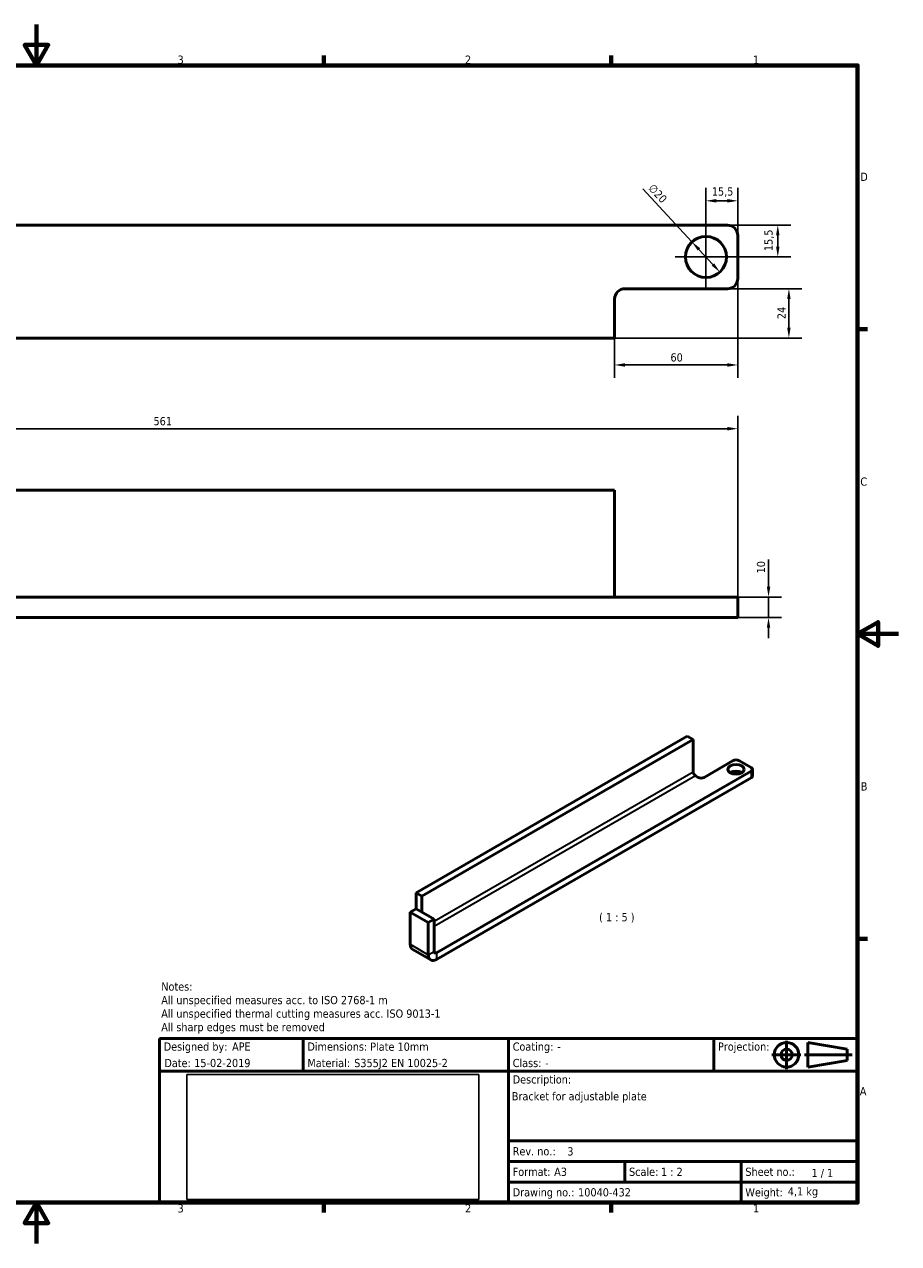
# Model space of a CAD drawing. Header units: millimetres. Extents: x 0 to 840, y 0 to 594.
# Tile 2 of 2: x 414 to 840, y 0 to 594. Entities that reach past the tile are written whole.
import ezdxf
from ezdxf.enums import TextEntityAlignment as Align

# ---------------------------------------------------------------- set-up
doc = ezdxf.new("R2010")
doc.units = ezdxf.units.MM
doc.header["$LTSCALE"] = 2
doc.header["$XCLIPFRAME"] = 2
for name, color, linetype, lineweight in [('Border (ISO)', 7, 'Continuous', 70), ('Center Mark (ISO)', 7, 'Continuous', 25), ('Dimension (ISO)', 7, 'Continuous', 25), ('Symbol (ISO)', 7, 'Continuous', 25), ('Title (ISO)', 7, 'Continuous', 50), ('Visible (ISO)', 7, 'Continuous', 50), ('Visible Narrow (ISO)', 7, 'Continuous', 35)]:
    doc.layers.add(name, color=color, linetype=linetype, lineweight=lineweight)
doc.styles.add('Label Text (ISO)', font='tahoma.ttf')
doc.styles.add('Note Text (ISO)', font='tahoma.ttf')
doc.dimstyles.new('Default (ISO)', dxfattribs={"dimscale": 2, "dimtxt": 2, "dimasz": 2.5, "dimexe": 3.174999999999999, "dimexo": 0, "dimgap": 0.762, "dimtad": 1, "dimrnd": 1e-08, "dimtxsty": 'Note Text (ISO)', "dimcen": 0.09, "dimdle": 10, "dimclrd": 256, "dimclre": 256, "dimclrt": 256, "dimazin": 2, "dimtfac": 1, "dimtmove": 0, "dimatfit": 3, "dimfxl": 1, "dimtolj": 1, "dimtzin": 0, "dimlwd": -1, "dimlwe": -1, "dimarcsym": 0})
picture_1 = doc.add_image_def('image1.bmp', size_in_pixel=(2119, 907))

# ---------------------------------------------------------------- blocks, each defined once
blk = doc.blocks.new('Borders Default Border')
at = {"layer": 'Border (ISO)'}
for p, q in [((280, 287.0000076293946), (280, 289.4000053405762)), ((350, 287.0000076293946), (350, 289.4000053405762)), ((410, 222.7499961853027), (412.4000167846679, 222.7499961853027)), ((410, 74.25000190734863), (412.4000167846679, 74.25000190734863)), ((280, 10), (280, 7.599999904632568)), ((350, 10), (350, 7.599999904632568))]:
    blk.add_line(p, q, dxfattribs=at)
at = {"layer": 'Border (ISO)', "flags": 128}
for points in [[(210, 297.0000076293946), (210, 287.0000076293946), (207.1132469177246, 292.0000076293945), (212.8867530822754, 292.0000076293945), (210, 287.0000076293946)], [(10, 10), (10, 287.0000076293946), (410, 287.0000076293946), (410, 10), (10, 10)], [(420, 148.5000038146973), (410, 148.5000038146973), (415, 151.3867473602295), (415, 145.6132507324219), (410, 148.5000038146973)], [(210, 0), (210, 10), (207.1132469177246, 5), (212.8867530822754, 5), (210, 10)]]:
    blk.add_lwpolyline(points, dxfattribs=at)
at = {"layer": 'Border (ISO)', "char_height": 2.000000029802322, "attachment_point": 7, "style": 'Label Text (ISO)'}
for s, insert in [('3', (244.377595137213, 287.3578606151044)), ('2', (314.3935951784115, 287.4)), ('1', (384.5487955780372, 287.4)), ('D', (410.6672614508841, 258.8749999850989)), ('C', (410.6622303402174, 184.589343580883)), ('B', (410.7896277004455, 110.3749999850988)), ('A', (410.5492745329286, 36.12499998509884)), ('3', (244.377595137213, 7.557860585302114)), ('2', (314.3935951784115, 7.599999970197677)), ('1', (384.5487955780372, 7.599999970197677))]:
    blk.add_mtext(s, dxfattribs=dict(at, insert=insert))
blk = doc.blocks.new('Title Blocks Advantis')
at = {"layer": 'Title (ISO)'}
for p, q in [((270.0713910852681, 149.9999999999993), (100.0713910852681, 149.9999999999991)), ((100.0713910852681, 149.9999999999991), (100.0713910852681, 109.999999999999)), ((135.0713910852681, 141.9999999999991), (135.0713910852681, 149.9999999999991)), ((185.0713910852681, 141.9999999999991), (185.0713910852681, 149.9999999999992)), ((235.0713910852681, 141.9999999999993), (235.0713910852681, 149.9999999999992)), ((257.9816193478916, 148.9999999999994), (267.51299677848, 147.3551583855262)), ((257.9816193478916, 148.9999999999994), (257.9816193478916, 142.9999999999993)), ((270.0713910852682, 109.9999999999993), (270.0713910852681, 149.9999999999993)), ((267.51299677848, 144.6448416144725), (267.51299677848, 147.3551583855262)), ((257.9816193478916, 142.9999999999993), (267.51299677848, 144.6448416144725)), ((100.0713910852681, 141.9999999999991), (270.0713910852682, 141.9999999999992)), ((185.0713910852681, 141.9999999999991), (185.0713910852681, 119.9999999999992)), ((185.0713910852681, 124.9999999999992), (270.0713910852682, 124.9999999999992)), ((185.0713910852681, 119.9999999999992), (270.0713910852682, 119.9999999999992)), ((185.0713910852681, 119.9999999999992), (185.0713910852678, 114.9999999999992)), ((213.4047244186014, 119.9999999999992), (213.4047244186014, 114.9999999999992)), ((241.7380577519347, 119.9999999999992), (241.7380577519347, 114.9999999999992)), ((185.0713910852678, 114.9999999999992), (241.7380577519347, 114.9999999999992)), ((185.0713910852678, 114.9999999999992), (185.071391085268, 109.9999999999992)), ((241.7380577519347, 114.9999999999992), (270.0713910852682, 114.9999999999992)), ((241.7380577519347, 114.9999999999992), (241.7380577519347, 109.9999999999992)), ((100.0713910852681, 109.999999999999), (270.0713910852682, 109.9999999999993))]:
    blk.add_line(p, q, dxfattribs=at)
at = {"layer": 'Title (ISO)', "linetype": 'Continuous'}
for p, q in [((252.7838411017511, 149.4294663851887), (252.7838411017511, 142.4911830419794)), ((249.1966405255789, 145.9999999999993), (256.2388680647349, 145.9999999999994)), ((268.7204546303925, 145.9999999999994), (257.1743591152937, 145.9999999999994))]:
    blk.add_line(p, q, dxfattribs=at)
at = {"layer": 'Title (ISO)'}
for radius in [3, 1.355158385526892]:
    blk.add_circle((252.7838411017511, 145.9999999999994), radius, dxfattribs=at)
at = {"layer": 'Title (ISO)', "style": 'Note Text (ISO)'}
for s, p in [('Designed by:', (101.0713910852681, 147.9999999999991)), ('Dimensions:', (136.0713910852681, 147.9999999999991)), ('Coating: ', (186.0713910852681, 147.9999999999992)), ('Projection:', (236.0713910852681, 147.9999999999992)), ('Date:', (101.2316671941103, 143.9999999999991)), ('Material: ', (136.0713910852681, 143.9999999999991)), ('Class: ', (186.0713910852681, 143.9999999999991)), ('Rev. no.:', (186.0713910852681, 122.4999999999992)), ('Format:', (186.0713910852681, 117.4999999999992)), ('Scale:', (214.4047244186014, 117.4999999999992)), ('Sheet no.:', (242.7380577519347, 117.4999999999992)), ('Drawing no.:', (186.0713910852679, 112.4999999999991)), ('Weight:', (242.7380577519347, 112.4999999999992))]:
    blk.add_text(s, height=2.000000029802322, dxfattribs=at).set_placement(p, align=Align.MIDDLE_LEFT)
blk.add_text('Description:', height=2.000000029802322, dxfattribs=at).set_placement((186.0713910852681, 140.9999999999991), align=Align.TOP_LEFT)
blk.add_text('1 / 1 ', height=2.000000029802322, rotation=359.8522914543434, dxfattribs=at).set_placement((258.8492999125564, 117.2078330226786), align=Align.MIDDLE_LEFT)
for tag, p in [('AUTHOR_001', (117.7208561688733, 146.9999999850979)), ('Dimensions_001', (151.3685703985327, 146.9758226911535)), ('Coating_001', (196.9505045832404, 146.999999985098)), ('CREATION_DATE_001', (108.4945623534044, 142.999999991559)), ('Material_001', (147.4679659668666, 142.999999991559)), ('Class_001', (193.9505045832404, 142.999999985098)), ('TITLE_001', (185.8685703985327, 134.8965748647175)), ('REVISION_NUMBER_001', (199.3752301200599, 121.4682352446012)), ('Sheet_Size_001', (196.1763237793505, 116.4999999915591)), ('Initial_View_Scale_001', (222.195369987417, 116.4798522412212)), ('PART_NUMBER_001', (202.0038147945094, 111.4999999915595))]:
    blk.add_attdef(tag, p, '', height=2.000000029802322, dxfattribs=at)
blk.add_attdef('MASS\\P1;_001', (253.0851433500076, 111.739227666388), '', height=2.000000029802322, rotation=359.8522914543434, dxfattribs=at)
image = blk.add_image(picture_1, insert=(106.6989986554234, 110.7262153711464), size_in_units=(71.1280611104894, 30.44509269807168))
image.set_boundary_path([(-0.5, -0.5), (2118.5, 906.4999999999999)])
image.dxf.clipping = 0
blk = doc.blocks.new('*D6')
at = {"layer": 'Defpoints', "color": 0, "transparency": 16777216}
for p in [(761.6382534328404, 397.0170884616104), (200.6382534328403, 367.0170884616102), (761.6382534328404, 315.0170884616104)]:
    blk.add_point(p, dxfattribs=at)
at = {"layer": 'Dimension (ISO)', "transparency": 16777216}
for p, q in [((200.6382534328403, 367.0170884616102), (200.6382534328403, 403.3670884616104)), ((761.6382534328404, 315.0170884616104), (761.6382534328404, 403.3670884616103)), ((205.6382534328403, 397.0170884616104), (756.6382534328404, 397.0170884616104))]:
    blk.add_line(p, q, dxfattribs=at)
for points in [[(205.6382534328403, 397.8504217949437), (205.6382534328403, 396.1837551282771), (200.6382534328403, 397.0170884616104)], [(756.6382534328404, 397.8504217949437), (756.6382534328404, 396.1837551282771), (761.6382534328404, 397.0170884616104)]]:
    blk.add_solid(points, dxfattribs=at)
at = {"layer": 'Dimension (ISO)', "transparency": 16777216, "insert": (477.0227396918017, 402.6995840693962), "char_height": 4, "attachment_point": 1, "style": 'Note Text (ISO)'}
blk.add_mtext('\\A1;561', dxfattribs=at)
blk = doc.blocks.new('*D9')
at = {"layer": 'Defpoints', "color": 0, "transparency": 16777216}
for p in [(761.6382534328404, 470.1902606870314), (701.6382534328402, 441.1902606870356), (761.6382534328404, 428.074307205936)]:
    blk.add_point(p, dxfattribs=at)
at = {"layer": 'Dimension (ISO)', "transparency": 16777216}
for p, q in [((761.6382534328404, 470.1902606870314), (761.6382534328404, 421.724307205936)), ((701.6382534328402, 441.1902606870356), (701.6382534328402, 421.724307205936)), ((706.6382534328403, 428.074307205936), (756.6382534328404, 428.074307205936))]:
    blk.add_line(p, q, dxfattribs=at)
for points in [[(706.6382534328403, 428.9076405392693), (706.6382534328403, 427.2409738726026), (701.6382534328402, 428.074307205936)], [(756.6382534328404, 428.9076405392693), (756.6382534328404, 427.2409738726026), (761.6382534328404, 428.074307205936)]]:
    blk.add_solid(points, dxfattribs=at)
at = {"layer": 'Dimension (ISO)', "transparency": 16777216, "insert": (728.8605502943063, 433.7621755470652), "char_height": 4, "attachment_point": 1, "style": 'Note Text (ISO)'}
blk.add_mtext('\\A1;60', dxfattribs=at)
blk = doc.blocks.new('*D10')
at = {"layer": 'Defpoints', "color": 0, "transparency": 16777216}
for p in [(756.6382534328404, 465.1902606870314), (786.5511523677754, 465.1902606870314), (701.6382534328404, 441.1902606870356)]:
    blk.add_point(p, dxfattribs=at)
at = {"layer": 'Dimension (ISO)', "transparency": 16777216}
for p, q in [((756.6382534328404, 465.1902606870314), (792.9011523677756, 465.1902606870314)), ((786.5511523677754, 446.1902606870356), (786.5511523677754, 460.1902606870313)), ((701.6382534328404, 441.1902606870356), (792.9011523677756, 441.1902606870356))]:
    blk.add_line(p, q, dxfattribs=at)
for points in [[(785.7178190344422, 460.1902606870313), (787.3844857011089, 460.1902606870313), (786.5511523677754, 465.1902606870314)], [(785.7178190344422, 446.1902606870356), (787.3844857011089, 446.1902606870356), (786.5511523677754, 441.1902606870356)]]:
    blk.add_solid(points, dxfattribs=at)
at = {"layer": 'Dimension (ISO)', "transparency": 16777216, "insert": (780.943875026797, 450.4018120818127), "char_height": 4, "attachment_point": 1, "rotation": 90, "style": 'Note Text (ISO)'}
blk.add_mtext('\\A1;24', dxfattribs=at)
blk = doc.blocks.new('*D11')
at = {"layer": 'Defpoints', "color": 0, "transparency": 16777216}
for p in [(761.6382534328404, 508.0463113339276), (746.1382534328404, 495.6902606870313), (761.6382534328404, 491.1902606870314)]:
    blk.add_point(p, dxfattribs=at)
at = {"layer": 'Dimension (ISO)', "transparency": 16777216}
for p, q in [((746.1382534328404, 495.6902606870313), (746.1382534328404, 514.3963113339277)), ((761.6382534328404, 491.1902606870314), (761.6382534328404, 514.3963113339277)), ((751.1382534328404, 508.0463113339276), (756.6382534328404, 508.0463113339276))]:
    blk.add_line(p, q, dxfattribs=at)
for points in [[(751.1382534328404, 508.8796446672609), (751.1382534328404, 507.2129780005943), (746.1382534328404, 508.0463113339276)], [(756.6382534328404, 508.8796446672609), (756.6382534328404, 507.2129780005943), (761.6382534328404, 508.0463113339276)]]:
    blk.add_solid(points, dxfattribs=at)
at = {"layer": 'Dimension (ISO)', "transparency": 16777216, "insert": (748.9977229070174, 514.5776988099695), "char_height": 4, "attachment_point": 1, "style": 'Note Text (ISO)'}
blk.add_mtext('\\A1;15,5', dxfattribs=at)
blk = doc.blocks.new('*D12')
at = {"layer": 'Defpoints', "color": 0, "transparency": 16777216}
for p in [(756.6382534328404, 496.1902606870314), (761.1382534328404, 480.6902606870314), (781.1382534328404, 480.6902606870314)]:
    blk.add_point(p, dxfattribs=at)
at = {"layer": 'Dimension (ISO)', "transparency": 16777216}
for p, q in [((756.6382534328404, 496.1902606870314), (787.4882534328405, 496.1902606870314)), ((781.1382534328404, 491.1902606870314), (781.1382534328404, 485.6902606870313)), ((761.1382534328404, 480.6902606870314), (787.4882534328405, 480.6902606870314))]:
    blk.add_line(p, q, dxfattribs=at)
for points in [[(780.304920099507, 491.1902606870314), (781.9715867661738, 491.1902606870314), (781.1382534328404, 496.1902606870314)], [(780.304920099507, 485.6902606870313), (781.9715867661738, 485.6902606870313), (781.1382534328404, 480.6902606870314)]]:
    blk.add_solid(points, dxfattribs=at)
at = {"layer": 'Dimension (ISO)', "transparency": 16777216, "insert": (774.6068659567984, 483.5497301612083), "char_height": 4, "attachment_point": 1, "rotation": 90, "style": 'Note Text (ISO)'}
blk.add_mtext('\\A1;15,5', dxfattribs=at)
blk = doc.blocks.new('*D13')
at = {"layer": 'Defpoints', "color": 0, "transparency": 16777216}
for p in [(739.3438756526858, 488.0275919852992), (752.9326312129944, 473.3529293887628)]:
    blk.add_point(p, dxfattribs=at)
at = {"layer": 'Dimension (ISO)', "transparency": 16777216}
for p, q in [((739.3438756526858, 488.0275919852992), (715.4094363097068, 513.8746844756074)), ((749.5354423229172, 477.0215950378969), (742.741064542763, 484.3589263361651))]:
    blk.add_line(p, q, dxfattribs=at)
for points in [[(743.3525088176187, 484.9251244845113), (742.1296202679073, 483.7927281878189), (739.3438756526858, 488.0275919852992)], [(750.146886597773, 477.5877931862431), (748.9239980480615, 476.4553968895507), (752.9326312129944, 473.3529293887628)]]:
    blk.add_solid(points, dxfattribs=at)
at = {"layer": 'Dimension (ISO)', "transparency": 16777216, "insert": (720.7242673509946, 516.7191750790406), "char_height": 4, "attachment_point": 1, "rotation": 312.7997246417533, "style": 'Note Text (ISO)'}
blk.add_mtext('\\A1;∅20', dxfattribs=at)
blk = doc.blocks.new('*D31')
at = {"layer": 'Defpoints', "color": 0, "transparency": 16777216}
for p in [(756.6382534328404, 315.0170884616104), (756.6382534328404, 305.0170884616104), (776.6382534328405, 305.0170884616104)]:
    blk.add_point(p, dxfattribs=at)
at = {"layer": 'Dimension (ISO)', "transparency": 16777216}
for p, q in [((776.6382534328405, 320.0170884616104), (776.6382534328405, 333.2417170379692)), ((756.6382534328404, 315.0170884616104), (782.9882534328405, 315.0170884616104)), ((776.6382534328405, 305.0170884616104), (776.6382534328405, 315.0170884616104)), ((756.6382534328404, 305.0170884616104), (782.9882534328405, 305.0170884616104)), ((776.6382534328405, 300.0170884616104), (776.6382534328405, 295.0170884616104))]:
    blk.add_line(p, q, dxfattribs=at)
for points in [[(775.8049200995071, 320.0170884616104), (777.4715867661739, 320.0170884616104), (776.6382534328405, 315.0170884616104)], [(775.8049200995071, 300.0170884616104), (777.4715867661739, 300.0170884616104), (776.6382534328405, 305.0170884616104)]]:
    blk.add_solid(points, dxfattribs=at)
at = {"layer": 'Dimension (ISO)', "transparency": 16777216, "insert": (770.9503850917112, 326.5410884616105), "char_height": 4, "attachment_point": 1, "rotation": 90, "style": 'Note Text (ISO)'}
blk.add_mtext('\\A1;10', dxfattribs=at)

msp = doc.modelspace()

# ---------------------------------------------------------------- linework, layer by layer
at = {"layer": 'Center Mark (ISO)', "linetype": 'Continuous'}
for p, q in [((746.1382534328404, 495.6902606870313), (746.1382534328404, 465.6902606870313)), ((761.1382534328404, 480.6902606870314), (731.1382534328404, 480.6902606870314))]:
    msp.add_line(p, q, dxfattribs=at)
at = {"layer": 'Visible (ISO)'}
for p, q in [((214.6382534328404, 496.1902606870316), (756.6382534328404, 496.1902606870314)), ((761.6382534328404, 470.1902606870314), (761.6382534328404, 491.1902606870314)), ((706.6382534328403, 465.1902606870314), (756.6382534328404, 465.1902606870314)), ((701.6382534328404, 455.1902606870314), (701.6382534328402, 460.1902606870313)), ((701.6382534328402, 455.1902606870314), (701.6382534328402, 441.1902606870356)), ((234.6382534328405, 441.1902606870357), (701.6382534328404, 441.1902606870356)), ((234.6382534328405, 367.0170884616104), (701.6382534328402, 367.0170884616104)), ((701.6382534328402, 319.0170884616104), (701.6382534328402, 367.0170884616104)), ((756.6382534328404, 315.0170884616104), (214.6382534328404, 315.0170884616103)), ((701.6382534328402, 315.0170884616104), (701.6382534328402, 319.0170884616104)), ((756.6382534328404, 315.0170884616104), (761.6382534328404, 315.0170884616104)), ((761.6382534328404, 305.0170884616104), (761.6382534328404, 315.0170884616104)), ((214.6382534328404, 305.0170884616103), (756.6382534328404, 305.0170884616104)), ((761.6382534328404, 305.0170884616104), (756.6382534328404, 305.0170884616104)), ((737.0481244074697, 247.2319497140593), (604.960577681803, 170.971169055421)), ((607.7890048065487, 169.3381758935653), (739.8765515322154, 245.5989565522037)), ((739.8765515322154, 245.5989565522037), (737.0481244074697, 247.2319497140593)), ((739.8765515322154, 229.9222221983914), (739.8765515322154, 245.5989565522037)), ((759.3926986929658, 235.3110996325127), (745.2505630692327, 227.1461338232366)), ((762.2211258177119, 235.3110996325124), (768.160822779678, 231.8818139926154)), ((768.1608227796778, 230.24882083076), (614.8600726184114, 141.7405914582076)), ((614.8600726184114, 138.4746051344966), (768.1608227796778, 226.9828345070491)), ((742.4221359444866, 227.1461338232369), (741.0079223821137, 227.9626304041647)), ((768.7466092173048, 227.7993310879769), (768.7466092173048, 231.0653174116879)), ((604.960577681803, 170.971169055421), (607.7890048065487, 169.3381758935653)), ((604.960577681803, 163.1328018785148), (604.960577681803, 170.971169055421)), ((607.7890048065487, 169.3381758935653), (607.7890048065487, 161.4998087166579)), ((604.9605776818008, 163.1328018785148), (602.1321505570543, 161.4998087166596)), ((602.1321505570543, 145.8230743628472), (602.1321505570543, 161.4998087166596)), ((602.1321505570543, 161.4998087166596), (610.9002746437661, 156.4375299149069)), ((604.9605776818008, 163.1328018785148), (613.7287017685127, 158.0705230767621)), ((613.7287017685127, 158.0705230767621), (610.9002746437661, 156.4375299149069)), ((610.9002746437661, 156.4375299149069), (610.9002746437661, 140.7607955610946)), ((613.7287017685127, 158.0705230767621), (613.7287017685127, 142.3937887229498)), ((612.0600726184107, 138.1972437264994), (603.2919485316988, 143.2595225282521))]:
    msp.add_line(p, q, dxfattribs=at)
msp.add_circle((746.1382534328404, 480.6902606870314), 10, dxfattribs=at)
for centre, radius, start, end in [((756.6382534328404, 491.1902606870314), 5.000000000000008, 0, 90), ((756.6382534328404, 470.1902606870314), 5, 270, 0), ((706.6382534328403, 460.1902606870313), 5.000000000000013, 90, 180)]:
    msp.add_arc(centre, radius, start, end, dxfattribs=at)
msp.add_ellipse((760.8069122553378, 231.0653174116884), major_axis=(4, -3.2e-15), ratio=0.577350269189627, dxfattribs=at)
for centre, major_axis, ratio, start_param, end_param in [((760.8069122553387, 234.4946030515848), (2.000000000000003, -1.186e-13), 0.5773502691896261, 0.78539816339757, 2.35619449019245), ((766.7466092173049, 231.0653174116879), (2, 6e-16), 0.577350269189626, 5.497787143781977, 7.068583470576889), ((741.0079223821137, 229.2690249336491), (-0.7999999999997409, 1.385640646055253), 0.57735026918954, 0.7853981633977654, 2.35619449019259), ((743.8363495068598, 227.9626304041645), (2, 1.202e-13), 0.577350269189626, 3.92699081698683, 5.497787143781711), ((760.8069122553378, 227.7993310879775), (-3.999999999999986, -2.374e-13), 0.5773502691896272, 3.92699081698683, 5.497787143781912), ((766.7466092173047, 227.7993310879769), (2.000000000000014, 3e-16), 0.577350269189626, 5.497787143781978, 6.283185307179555), ((606.0919485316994, 148.1092647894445), (-2.80000000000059, -4.849742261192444), 0.5773502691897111, 5.497787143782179, 6.283185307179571), ((614.8600726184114, 143.0469859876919), (-2.800000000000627, -4.849742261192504), 0.5773502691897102, 5.497787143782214, 7.068583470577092), ((614.8600726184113, 143.0469859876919), (-0.8000000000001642, -1.385640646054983), 0.5773502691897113, 5.497787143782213, 7.068583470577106)]:
    msp.add_ellipse(centre, major_axis=major_axis, ratio=ratio, start_param=start_param, end_param=end_param, dxfattribs=at)
at = {"layer": 'Visible Narrow (ISO)'}
for p, q in [((613.7287017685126, 157.0907271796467), (739.8765515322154, 229.9222221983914)), ((741.0079223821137, 227.9626304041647), (613.7287017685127, 154.4779381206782)), ((768.1608227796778, 230.24882083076), (768.1608227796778, 226.9828345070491)), ((602.1321505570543, 145.8230743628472), (610.9002746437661, 140.7607955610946)), ((610.9002746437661, 140.7607955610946), (613.7287017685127, 142.3937887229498)), ((614.8600726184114, 141.7405914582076), (613.7287017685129, 142.39378872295)), ((614.8600726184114, 141.7405914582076), (614.8600726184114, 138.4746051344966))]:
    msp.add_line(p, q, dxfattribs=at)

# ---------------------------------------------------------------- block references
at = {"xscale": 2, "yscale": 2, "zscale": 2}
msp.add_blockref('Borders Default Border', (0, 0), dxfattribs=at)
msp.add_blockref('Title Blocks Advantis', (279.8572178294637, -199.9999999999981), dxfattribs=at).add_auto_attribs({'TITLE_001': 'Bracket for adjustable plate', 'PART_NUMBER_001': '10040-432', 'AUTHOR_001': 'APE', 'CREATION_DATE_001': '15-02-2019', 'REVISION_NUMBER_001': '3', 'Sheet_Size_001': 'A3', 'MASS\\P1;_001': '4,1 kg', 'Initial_View_Scale_001': '1 : 2', 'Dimensions_001': 'Plate 10mm', 'Material_001': 'S355J2 EN 10025-2', 'Coating_001': '-', 'Class_001': '-'})

# ---------------------------------------------------------------- texts
at = {"layer": 'Symbol (ISO)', "insert": (692.5879712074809, 156.3069654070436), "char_height": 4.000000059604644, "attachment_point": 7, "style": 'Label Text (ISO)'}
msp.add_mtext(' ( 1 : 5 )', dxfattribs=at)
at = {"layer": 'Symbol (ISO)', "insert": (480.7991177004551, 127.2414217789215), "char_height": 4.000000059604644, "width": 139.20259475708, "attachment_point": 1, "line_spacing_factor": 0.9878841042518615, "style": 'Note Text (ISO)'}
msp.add_mtext('{\\fTahoma|b0|i0;Notes:\\P\\fTahoma|b0|i0;All unspecified measures acc. to ISO 2768-1 m\\P\\fTahoma|b0|i0;All unspecified thermal cutting measures acc. ISO 9013-1\\P\\fTahoma|b0|i0;All sharp edges must be removed}', dxfattribs=at)

# ---------------------------------------------------------------- dimensions: what is measured, and where the dimension line sits
at = {"layer": 'Dimension (ISO)'}
dim = msp.add_diameter_dim_2p(p1=(752.9326312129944, 473.3529293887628), p2=(739.3438756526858, 488.0275919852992), dimstyle='Default (ISO)', override={"dimgap": 0.762, "dimdec": 2, "dimlfac": 0.9999999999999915, "dimtol": 0, "dimlim": 0, "dimtp": 0, "dimtm": 0, "dimtdec": 2, "dimatfit": 2}, dxfattribs=at)
dim.commit()
dim.dimension.update_dxf_attribs({"geometry": '*D13', "text_midpoint": (719.8094081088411, 509.1231013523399), "dimtype": 163})
for base, p1, p2, angle, override, picture, middle in [((761.6382534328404, 508.0463113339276), (746.1382534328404, 495.6902606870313), (761.6382534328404, 491.1902606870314), 180, {"dimgap": 0.762, "dimdec": 2, "dimtol": 0, "dimlim": 0, "dimtp": 0, "dimtm": 0, "dimtdec": 2, "dimtofl": 0, "dimatfit": 1}, '*D11', (753.8882534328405, 508.0463113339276)), ((781.1382534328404, 480.6902606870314), (756.6382534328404, 496.1902606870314), (761.1382534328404, 480.6902606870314), 270, {"dimgap": 0.762, "dimdec": 2, "dimtol": 0, "dimlim": 0, "dimtp": 0, "dimtm": 0, "dimtdec": 2, "dimtofl": 0, "dimatfit": 1}, '*D12', (781.1382534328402, 488.4402606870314)), ((786.5511523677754, 465.1902606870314), (701.6382534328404, 441.1902606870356), (756.6382534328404, 465.1902606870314), 270, {"dimgap": 0.762, "dimdec": 2, "dimtol": 0, "dimlim": 0, "dimtp": 0, "dimtm": 0, "dimtdec": 2, "dimtofl": 0, "dimatfit": 1}, '*D10', (786.5511523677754, 453.1902606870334)), ((761.6382534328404, 397.0170884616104), (200.6382534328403, 367.0170884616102), (761.6382534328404, 315.0170884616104), 180, {"dimgap": 0.762, "dimdec": 2, "dimtol": 0, "dimlim": 0, "dimtp": 0, "dimtm": 0, "dimtdec": 2, "dimtofl": 0, "dimatfit": 1}, '*D6', (481.1382534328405, 397.0170884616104)), ((776.6382534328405, 305.0170884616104), (756.6382534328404, 315.0170884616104), (756.6382534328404, 305.0170884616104), 90, {"dimgap": 0.762, "dimdec": 2, "dimtol": 0, "dimlim": 0, "dimtp": 0, "dimtm": 0, "dimtdec": 2, "dimtofl": 1, "dimatfit": 1}, '*D31', (776.6382534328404, 329.1294027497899))]:
    dim = msp.add_linear_dim(base=base, p1=p1, p2=p2, angle=angle, dimstyle='Default (ISO)', override=override, dxfattribs=at)
    dim.commit()
    dim.dimension.update_dxf_attribs({"geometry": picture, "text_midpoint": middle, "dimtype": 160})
dim = msp.add_linear_dim(base=(761.6382534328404, 428.074307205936), p1=(701.6382534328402, 441.1902606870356), p2=(761.6382534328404, 470.1902606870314), dimstyle='Default (ISO)', override={"dimgap": 0.762, "dimdec": 2, "dimtol": 0, "dimlim": 0, "dimtp": 0, "dimtm": 0, "dimtdec": 2, "dimtofl": 0, "dimatfit": 1}, dxfattribs=at)
dim.commit()
dim.dimension.update_dxf_attribs({"geometry": '*D9', "text_midpoint": (731.6382534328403, 428.074307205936), "dimtype": 160})

doc.saveas('drawing.dxf')
